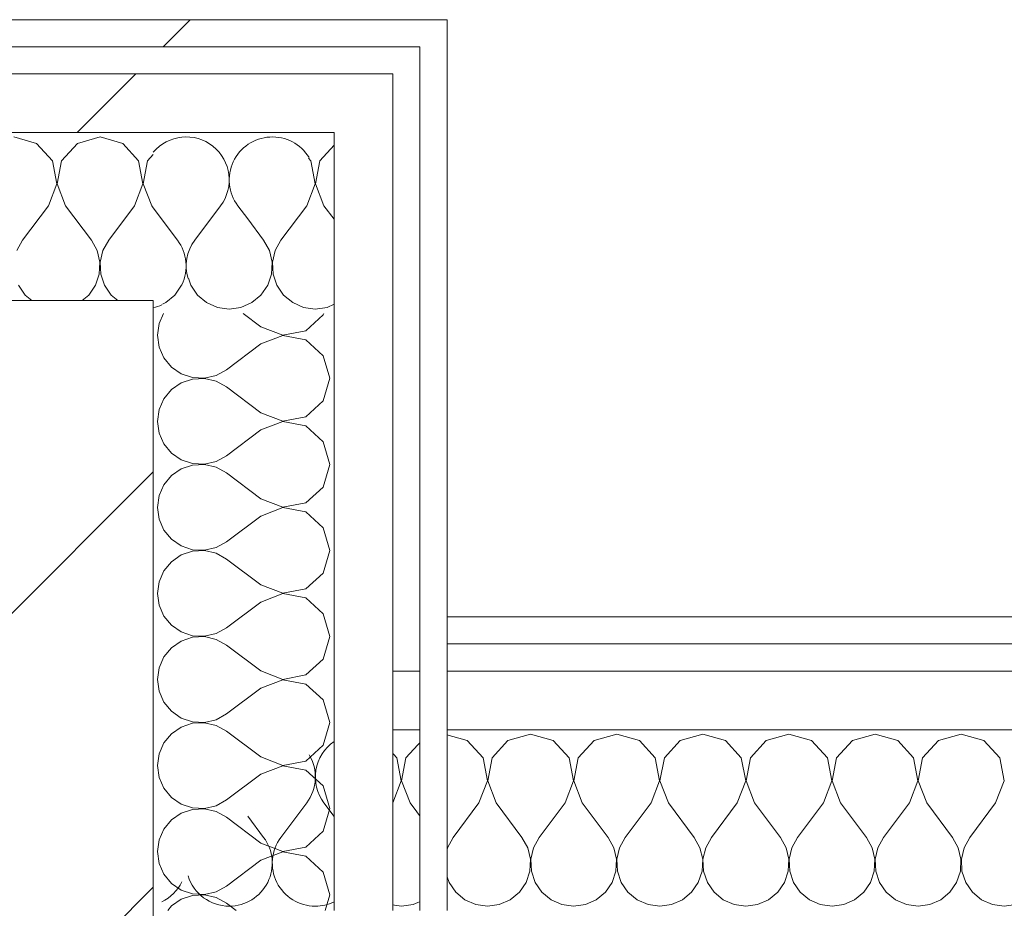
# Model space of a CAD drawing. Header units: millimetres. Extents: x -40968 to 77376, y -17881 to 4746.
# Tile 96 of 256: x -12065 to -11848, y -1193 to -997. Entities that reach past the tile are written whole.
import ezdxf

# ---------------------------------------------------------------- set-up
doc = ezdxf.new("R2010")
doc.units = ezdxf.units.MM
doc.header["$MEASUREMENT"] = 0
doc.linetypes.add('Wipeout_Contour', pattern=[1000, 0, -1000])
doc.layers.add('10_ESTR_Pilars', color=7, linetype='Continuous')
doc.layers.add('Nuevo_08_E_Envans secs', color=7, linetype='Continuous')
for name, color, linetype, lineweight in [('10_ESTR_Pilars_Pluma_Nº__28', 7, 'Continuous', 20), ('10_ESTR_Pilars_Pluma_Nº__42', 8, 'Continuous', 25), ('Nuevo_08_E_Envans secs_Pluma_Nº__1', 7, 'Continuous', 5)]:
    doc.layers.add(name, color=color, linetype=linetype, lineweight=lineweight)
for name, color, linetype, lineweight, true_color in [('Nuevo_08_E_Envans secs_Pluma_Nº__102', 7, 'Continuous', 5, 0xcccccc), ('Nuevo_08_E_Envans secs_Pluma_Nº__171', 171, 'Continuous', 13, 0xaaaaff), ('Nuevo_08_E_Envans secs_Pluma_Nº__177', 7, 'Continuous', 15, 0xf7e046)]:
    doc.layers.add(name, color=color, linetype=linetype, lineweight=lineweight, true_color=true_color)
pattern_1 = [(45, (0, 0), (-183.848, 183.848), [195, -65]), (45, (7e-14, 183.85), (-183.848, 183.848), [195, -65])]

# ---------------------------------------------------------------- blocks, each defined once
blk = doc.blocks.new('*X235')
at = {"layer": 'Nuevo_08_E_Envans secs_Pluma_Nº__102', "color": 254, "linetype": 'Continuous', "lineweight": 5, "true_color": 0xcccccc}
for p, q in [((-11995.86, -1024.59), (-11998.99, -1028.02)), ((-12001.01, -1028.02), (-12001.52, -1027.46)), ((-12000.04, -1033.14), (-12001.01, -1028.02)), ((-11998.99, -1028.02), (-11999.96, -1033.14)), ((-12001.9, -1038), (-12000.04, -1033.14)), ((-11999.96, -1033.14), (-11998.1, -1038)), ((-12001.9, -1038), (-12007.62, -1045.61)), ((-11998.1, -1038), (-11995.86, -1040.98)), ((-12014.96, -1040.91), (-12011.43, -1045.61)), ((-12010.16, -1047.91), (-12011.43, -1045.61)), ((-12007.62, -1045.61), (-12008.89, -1047.91)), ((-12009.56, -1050.47), (-12010.16, -1047.91)), ((-12008.89, -1047.91), (-12009.49, -1050.47)), ((-12009.69, -1053.1), (-12009.56, -1050.47)), ((-12009.49, -1050.47), (-12009.36, -1053.1)), ((-12028.09, -1054.04), (-12027.57, -1055.59)), ((-12010.53, -1055.59), (-12009.69, -1053.1)), ((-12009.36, -1053.1), (-12008.52, -1055.59)), ((-12031.06, -1057.75), (-12029.58, -1055.59)), ((-12029.58, -1055.59), (-12029.54, -1055.49)), ((-12027.57, -1055.59), (-12026.08, -1057.75)), ((-12012.02, -1057.75), (-12010.53, -1055.59)), ((-12008.52, -1055.59), (-12007.03, -1057.75)), ((-12033.09, -1059.43), (-12031.06, -1057.75)), ((-12026.08, -1057.75), (-12024.05, -1059.43)), ((-12014.04, -1059.43), (-12012.02, -1057.75)), ((-12007.03, -1057.75), (-12005.01, -1059.43)), ((-12033.8, -1059.74), (-12033.09, -1059.43)), ((-12024.05, -1059.43), (-12021.65, -1060.49)), ((-12021.65, -1060.49), (-12019.05, -1060.85)), ((-12019.05, -1060.85), (-12016.45, -1060.49)), ((-12016.45, -1060.49), (-12014.04, -1059.43)), ((-12005.01, -1059.43), (-12002.6, -1060.49)), ((-12002.6, -1060.49), (-12000, -1060.85)), ((-12000, -1060.85), (-11997.4, -1060.49)), ((-11997.4, -1060.49), (-11995.86, -1059.81))]:
    blk.add_line(p, q, dxfattribs=at)
blk = doc.blocks.new('*X236')
at = {"layer": 'Nuevo_08_E_Envans secs_Pluma_Nº__102', "color": 254, "linetype": 'Continuous', "lineweight": 5, "true_color": 0xcccccc}
for p, q in [((-12035.86, -1038.44), (-12030.48, -1045.61)), ((-12020.95, -1038), (-12026.67, -1045.61)), ((-12017.14, -1038), (-12014.96, -1040.91))]:
    blk.add_line(p, q, dxfattribs=at)
for centre, start, end in [((-12028.57, -1032.28), 323.1301, 139.9298), ((-12009.52, -1032.28), 31.3082, 216.8699), ((-12038.1, -1051.33), 334.2991, 36.8699), ((-12019.05, -1051.33), 143.1301, 196.9392), ((-12038.1, -1051.33), 283.5765, 295.7009)]:
    blk.add_arc(centre, 9.52, start, end, dxfattribs=at)
blk = doc.blocks.new('*X237')
at = {"layer": 'Nuevo_08_E_Envans secs_Pluma_Nº__102', "color": 254, "linetype": 'Continuous', "lineweight": 5, "true_color": 0xcccccc}
for p, q in [((-12061.66, -1024.18), (-12066.67, -1022.76)), ((-12047.62, -1022.76), (-12052.63, -1024.18)), ((-12042.61, -1024.18), (-12047.62, -1022.76)), ((-12058.15, -1028.02), (-12061.66, -1024.18)), ((-12052.63, -1024.18), (-12056.14, -1028.02)), ((-12039.1, -1028.02), (-12042.61, -1024.18)), ((-12035.86, -1026.68), (-12037.09, -1028.02)), ((-12057.18, -1033.14), (-12058.15, -1028.02)), ((-12056.14, -1028.02), (-12057.1, -1033.14)), ((-12038.13, -1033.14), (-12039.1, -1028.02)), ((-12037.09, -1028.02), (-12038.06, -1033.14)), ((-12059.05, -1038), (-12057.18, -1033.14)), ((-12057.1, -1033.14), (-12055.24, -1038)), ((-12040, -1038), (-12038.13, -1033.14)), ((-12038.06, -1033.14), (-12036.19, -1038)), ((-12059.05, -1038), (-12064.76, -1045.61)), ((-12055.24, -1038), (-12049.52, -1045.61)), ((-12040, -1038), (-12045.71, -1045.61)), ((-12036.19, -1038), (-12035.86, -1038.44)), ((-12064.76, -1045.61), (-12066.03, -1047.91)), ((-12048.25, -1047.91), (-12049.52, -1045.61)), ((-12045.71, -1045.61), (-12046.99, -1047.91)), ((-12047.66, -1050.47), (-12048.25, -1047.91)), ((-12046.99, -1047.91), (-12047.58, -1050.47)), ((-12047.78, -1053.1), (-12047.66, -1050.47)), ((-12047.58, -1050.47), (-12047.45, -1053.1)), ((-12048.62, -1055.59), (-12047.78, -1053.1)), ((-12047.45, -1053.1), (-12046.61, -1055.59)), ((-12065.66, -1055.59), (-12064.17, -1057.75)), ((-12050.11, -1057.75), (-12048.62, -1055.59)), ((-12046.61, -1055.59), (-12045.13, -1057.75)), ((-12064.17, -1057.75), (-12062.7, -1058.98)), ((-12051.59, -1058.98), (-12050.11, -1057.75)), ((-12045.13, -1057.75), (-12043.65, -1058.98))]:
    blk.add_line(p, q, dxfattribs=at)
blk = doc.blocks.new('Muro_93_5', base_point=(-12035.86, -1061.81))
at = {"layer": 'Nuevo_08_E_Envans secs', "color": 7, "lineweight": 20}
blk.add_blockref('*X235', (0, 0), dxfattribs=at)
at = {"color": 254, "linetype": 'Wipeout_Contour', "lineweight": 0, "ltscale": 36044.386179}
blk.add_wipeout([(-11976.86, -1002.81), (-11970.86, -1002.81), (-11970.86, -996.81)], dxfattribs=at).dxf.layer = 'Nuevo_08_E_Envans secs'
at = {"color": 254, "linetype": 'Wipeout_Contour', "lineweight": 0, "ltscale": 36091.43503}
blk.add_wipeout([(-11995.86, -1021.81), (-11982.86, -1021.81), (-11982.86, -1008.81)], dxfattribs=at).dxf.layer = 'Nuevo_08_E_Envans secs'
at = {"layer": 'Nuevo_08_E_Envans secs_Pluma_Nº__171', "linetype": 'Continuous', "lineweight": 13, "true_color": 0xaaaaff}
h = blk.add_hatch(dxfattribs=at)
h.set_pattern_fill('Panellat_HPL_0005', color=161, style=0, pattern_type=2)
h.set_pattern_definition(pattern_1)
h.paths.add_polyline_path([(-11976.86, -1002.81), (-11970.86, -1002.81), (-11970.86, -996.81)])
at = {"layer": 'Nuevo_08_E_Envans secs_Pluma_Nº__177', "linetype": 'Continuous', "lineweight": 15, "true_color": 0xf7e046}
h = blk.add_hatch(dxfattribs=at)
h.set_pattern_fill('Panellat_HPL_0005', color=53, style=0, pattern_type=2)
h.set_pattern_definition(pattern_1)
h.paths.add_polyline_path([(-11995.86, -1021.81), (-11982.86, -1021.81), (-11982.86, -1008.81)])
at = {"color": 254, "linetype": 'Wipeout_Contour', "lineweight": 0, "ltscale": 36048.786373}
blk.add_wipeout([(-11976.86, -1002.81), (-11970.86, -996.81), (-11976.86, -996.81)], dxfattribs=at).dxf.layer = 'Nuevo_08_E_Envans secs'
at = {"color": 254, "linetype": 'Wipeout_Contour', "lineweight": 0, "ltscale": 36102.210885}
blk.add_wipeout([(-11995.86, -1021.81), (-11982.86, -1008.81), (-11995.86, -1008.81)], dxfattribs=at).dxf.layer = 'Nuevo_08_E_Envans secs'
at = {"layer": 'Nuevo_08_E_Envans secs_Pluma_Nº__171', "linetype": 'Continuous', "lineweight": 13, "true_color": 0xaaaaff}
h = blk.add_hatch(dxfattribs=at)
h.set_pattern_fill('Panellat_HPL_0005', color=161, style=0, pattern_type=2)
h.set_pattern_definition(pattern_1)
h.paths.add_polyline_path([(-11976.86, -1002.81), (-11970.86, -996.81), (-11976.86, -996.81)])
at = {"layer": 'Nuevo_08_E_Envans secs_Pluma_Nº__177', "linetype": 'Continuous', "lineweight": 15, "true_color": 0xf7e046}
h = blk.add_hatch(dxfattribs=at)
h.set_pattern_fill('Panellat_HPL_0005', color=53, style=0, pattern_type=2)
h.set_pattern_definition(pattern_1)
h.paths.add_polyline_path([(-11995.86, -1021.81), (-11982.86, -1008.81), (-11995.86, -1008.81)])
at = {"layer": 'Nuevo_08_E_Envans secs_Pluma_Nº__1', "color": 7, "linetype": 'Continuous', "lineweight": 5}
blk.add_line((-11982.86, -1021.81), (-11982.86, -1008.81), dxfattribs=at)
at = {"layer": 'Nuevo_08_E_Envans secs_Pluma_Nº__1', "color": 7, "linetype": 'Continuous', "lineweight": 5, "flags": 128}
blk.add_lwpolyline([(-11970.86, -996.81), (-11970.86, -1002.81)], dxfattribs=at)
at = {"color": 254, "linetype": 'Wipeout_Contour', "lineweight": 0, "ltscale": 48683.954839}
blk.add_wipeout([(-12282.84, -1002.81), (-11976.86, -1002.81), (-11976.86, -996.81), (-12282.84, -996.81)], dxfattribs=at).dxf.layer = 'Nuevo_08_E_Envans secs'
at = {"color": 254, "linetype": 'Wipeout_Contour', "lineweight": 0, "ltscale": 48750.876241}
blk.add_wipeout([(-12294.84, -1021.81), (-11995.86, -1021.81), (-11995.86, -1008.81), (-12294.84, -1008.81)], dxfattribs=at).dxf.layer = 'Nuevo_08_E_Envans secs'
at = {"layer": 'Nuevo_08_E_Envans secs_Pluma_Nº__171', "linetype": 'Continuous', "lineweight": 13, "true_color": 0xaaaaff}
h = blk.add_hatch(dxfattribs=at)
h.set_pattern_fill('Panellat_HPL_0005', color=161, style=0, pattern_type=2)
h.set_pattern_definition(pattern_1)
h.paths.add_polyline_path([(-12282.84, -1002.81), (-11976.86, -1002.81), (-11976.86, -996.81), (-12282.84, -996.81)])
at = {"layer": 'Nuevo_08_E_Envans secs_Pluma_Nº__177', "linetype": 'Continuous', "lineweight": 15, "true_color": 0xf7e046}
h = blk.add_hatch(dxfattribs=at)
h.set_pattern_fill('Panellat_HPL_0005', color=53, style=0, pattern_type=2)
h.set_pattern_definition(pattern_1)
h.paths.add_polyline_path([(-12294.84, -1021.81), (-11995.86, -1021.81), (-11995.86, -1008.81), (-12294.84, -1008.81)])
at = {"layer": 'Nuevo_08_E_Envans secs_Pluma_Nº__1', "color": 7, "linetype": 'Continuous', "lineweight": 5}
for p, q in [((-11982.86, -1002.81), (-12288.84, -1002.81)), ((-11976.86, -1002.81), (-11982.86, -1002.81)), ((-11976.86, -1008.81), (-11976.86, -1002.81)), ((-11995.86, -1008.81), (-12294.84, -1008.81)), ((-11982.86, -1008.81), (-11995.86, -1008.81)), ((-12035.86, -1021.81), (-12307.84, -1021.81)), ((-11995.86, -1021.81), (-12035.86, -1021.81)), ((-11995.86, -1061.81), (-11995.86, -1021.81))]:
    blk.add_line(p, q, dxfattribs=at)
at = {"layer": 'Nuevo_08_E_Envans secs_Pluma_Nº__1', "color": 7, "linetype": 'Continuous', "lineweight": 5, "flags": 128}
blk.add_lwpolyline([(-11970.86, -996.81), (-12282.84, -996.81)], dxfattribs=at)
at = {"layer": 'Nuevo_08_E_Envans secs', "color": 7, "lineweight": 20}
for name in ['*X237', '*X236']:
    blk.add_blockref(name, (0, 0), dxfattribs=at)
blk = doc.blocks.new('*X241')
at = {"layer": 'Nuevo_08_E_Envans secs_Pluma_Nº__102', "color": 254, "linetype": 'Continuous', "lineweight": 5, "true_color": 0xcccccc}
for p, q in [((-11995.48, -1156.35), (-11995.86, -1156.76)), ((-11990.48, -1154.93), (-11995.48, -1156.35)), ((-11985.47, -1156.35), (-11990.48, -1154.93)), ((-11981.96, -1160.19), (-11985.47, -1156.35)), ((-11976.44, -1156.35), (-11979.95, -1160.19)), ((-11971.43, -1154.93), (-11976.44, -1156.35)), ((-11966.42, -1156.35), (-11971.43, -1154.93)), ((-11962.91, -1160.19), (-11966.42, -1156.35)), ((-11957.39, -1156.35), (-11960.9, -1160.19)), ((-11952.38, -1154.93), (-11957.39, -1156.35)), ((-11947.37, -1156.35), (-11952.38, -1154.93)), ((-11943.86, -1160.19), (-11947.37, -1156.35)), ((-11938.34, -1156.35), (-11941.85, -1160.19)), ((-11933.33, -1154.93), (-11938.34, -1156.35)), ((-11928.33, -1156.35), (-11933.33, -1154.93)), ((-11924.81, -1160.19), (-11928.33, -1156.35)), ((-11919.29, -1156.35), (-11922.8, -1160.19)), ((-11914.29, -1154.93), (-11919.29, -1156.35)), ((-11909.28, -1156.35), (-11914.29, -1154.93)), ((-11905.77, -1160.19), (-11909.28, -1156.35)), ((-11900.25, -1156.35), (-11903.76, -1160.19)), ((-11895.24, -1154.93), (-11900.25, -1156.35)), ((-11890.23, -1156.35), (-11895.24, -1154.93)), ((-11886.72, -1160.19), (-11890.23, -1156.35)), ((-11881.2, -1156.35), (-11884.71, -1160.19)), ((-11876.19, -1154.93), (-11881.2, -1156.35)), ((-11871.18, -1156.35), (-11876.19, -1154.93)), ((-11867.67, -1160.19), (-11871.18, -1156.35)), ((-11862.15, -1156.35), (-11865.66, -1160.19)), ((-11857.14, -1154.93), (-11862.15, -1156.35)), ((-11852.14, -1156.35), (-11857.14, -1154.93)), ((-11848.62, -1160.19), (-11852.14, -1156.35)), ((-11980.99, -1165.31), (-11981.96, -1160.19)), ((-11979.95, -1160.19), (-11980.91, -1165.31)), ((-11961.94, -1165.31), (-11962.91, -1160.19)), ((-11960.9, -1160.19), (-11961.87, -1165.31)), ((-11942.9, -1165.31), (-11943.86, -1160.19)), ((-11941.85, -1160.19), (-11942.82, -1165.31)), ((-11923.85, -1165.31), (-11924.81, -1160.19)), ((-11922.8, -1160.19), (-11923.77, -1165.31)), ((-11904.8, -1165.31), (-11905.77, -1160.19)), ((-11903.76, -1160.19), (-11904.72, -1165.31)), ((-11885.75, -1165.31), (-11886.72, -1160.19)), ((-11884.71, -1160.19), (-11885.68, -1165.31)), ((-11866.71, -1165.31), (-11867.67, -1160.19)), ((-11865.66, -1160.19), (-11866.63, -1165.31)), ((-11847.66, -1165.31), (-11848.62, -1160.19)), ((-11982.86, -1170.17), (-11980.99, -1165.31)), ((-11980.91, -1165.31), (-11979.05, -1170.17)), ((-11963.81, -1170.17), (-11961.94, -1165.31)), ((-11961.87, -1165.31), (-11960, -1170.17)), ((-11944.76, -1170.17), (-11942.9, -1165.31)), ((-11942.82, -1165.31), (-11940.95, -1170.17)), ((-11925.71, -1170.17), (-11923.85, -1165.31)), ((-11923.77, -1165.31), (-11921.9, -1170.17)), ((-11906.67, -1170.17), (-11904.8, -1165.31)), ((-11904.72, -1165.31), (-11902.86, -1170.17)), ((-11887.62, -1170.17), (-11885.75, -1165.31)), ((-11885.68, -1165.31), (-11883.81, -1170.17)), ((-11868.57, -1170.17), (-11866.71, -1165.31)), ((-11866.63, -1165.31), (-11864.76, -1170.17)), ((-11849.52, -1170.17), (-11847.66, -1165.31)), ((-11982.86, -1170.17), (-11988.57, -1177.79)), ((-11979.05, -1170.17), (-11973.33, -1177.79)), ((-11963.81, -1170.17), (-11969.52, -1177.79)), ((-11960, -1170.17), (-11954.29, -1177.79)), ((-11944.76, -1170.17), (-11950.48, -1177.79)), ((-11940.95, -1170.17), (-11935.24, -1177.79)), ((-11925.71, -1170.17), (-11931.43, -1177.79)), ((-11921.9, -1170.17), (-11916.19, -1177.79)), ((-11906.67, -1170.17), (-11912.38, -1177.79)), ((-11902.86, -1170.17), (-11897.14, -1177.79)), ((-11887.62, -1170.17), (-11893.33, -1177.79)), ((-11883.81, -1170.17), (-11878.1, -1177.79)), ((-11868.57, -1170.17), (-11874.29, -1177.79)), ((-11864.76, -1170.17), (-11859.05, -1177.79)), ((-11849.52, -1170.17), (-11855.24, -1177.79)), ((-11995.86, -1173.15), (-11992.38, -1177.79)), ((-11991.11, -1180.08), (-11992.38, -1177.79)), ((-11988.57, -1177.79), (-11989.84, -1180.08)), ((-11972.06, -1180.08), (-11973.33, -1177.79)), ((-11969.52, -1177.79), (-11970.8, -1180.08)), ((-11953.01, -1180.08), (-11954.29, -1177.79)), ((-11950.48, -1177.79), (-11951.75, -1180.08)), ((-11933.97, -1180.08), (-11935.24, -1177.79)), ((-11931.43, -1177.79), (-11932.7, -1180.08)), ((-11914.92, -1180.08), (-11916.19, -1177.79)), ((-11912.38, -1177.79), (-11913.65, -1180.08)), ((-11895.87, -1180.08), (-11897.14, -1177.79)), ((-11893.33, -1177.79), (-11894.6, -1180.08)), ((-11876.82, -1180.08), (-11878.1, -1177.79)), ((-11874.29, -1177.79), (-11875.56, -1180.08)), ((-11857.78, -1180.08), (-11859.05, -1177.79)), ((-11855.24, -1177.79), (-11856.51, -1180.08)), ((-11990.51, -1182.64), (-11991.11, -1180.08)), ((-11989.84, -1180.08), (-11990.44, -1182.64)), ((-11971.47, -1182.64), (-11972.06, -1180.08)), ((-11970.8, -1180.08), (-11971.39, -1182.64)), ((-11952.42, -1182.64), (-11953.01, -1180.08)), ((-11951.75, -1180.08), (-11952.34, -1182.64)), ((-11933.37, -1182.64), (-11933.97, -1180.08)), ((-11932.7, -1180.08), (-11933.29, -1182.64)), ((-11914.32, -1182.64), (-11914.92, -1180.08)), ((-11913.65, -1180.08), (-11914.25, -1182.64)), ((-11895.28, -1182.64), (-11895.87, -1180.08)), ((-11894.6, -1180.08), (-11895.2, -1182.64)), ((-11876.23, -1182.64), (-11876.82, -1180.08)), ((-11875.56, -1180.08), (-11876.15, -1182.64)), ((-11857.18, -1182.64), (-11857.78, -1180.08)), ((-11856.51, -1180.08), (-11857.1, -1182.64)), ((-11990.64, -1185.27), (-11990.51, -1182.64)), ((-11990.44, -1182.64), (-11990.31, -1185.27)), ((-11971.59, -1185.27), (-11971.47, -1182.64)), ((-11971.39, -1182.64), (-11971.26, -1185.27)), ((-11952.55, -1185.27), (-11952.42, -1182.64)), ((-11952.34, -1182.64), (-11952.22, -1185.27)), ((-11933.5, -1185.27), (-11933.37, -1182.64)), ((-11933.29, -1182.64), (-11933.17, -1185.27)), ((-11914.45, -1185.27), (-11914.32, -1182.64)), ((-11914.25, -1182.64), (-11914.12, -1185.27)), ((-11895.4, -1185.27), (-11895.28, -1182.64)), ((-11895.2, -1182.64), (-11895.07, -1185.27)), ((-11876.36, -1185.27), (-11876.23, -1182.64)), ((-11876.15, -1182.64), (-11876.02, -1185.27)), ((-11857.31, -1185.27), (-11857.18, -1182.64)), ((-11857.1, -1182.64), (-11856.98, -1185.27)), ((-11991.48, -1187.76), (-11990.64, -1185.27)), ((-11990.31, -1185.27), (-11989.47, -1187.76)), ((-11972.43, -1187.76), (-11971.59, -1185.27)), ((-11971.26, -1185.27), (-11970.42, -1187.76)), ((-11953.39, -1187.76), (-11952.55, -1185.27)), ((-11952.22, -1185.27), (-11951.38, -1187.76)), ((-11934.34, -1187.76), (-11933.5, -1185.27)), ((-11933.17, -1185.27), (-11932.33, -1187.76)), ((-11915.29, -1187.76), (-11914.45, -1185.27)), ((-11914.12, -1185.27), (-11913.28, -1187.76)), ((-11896.24, -1187.76), (-11895.4, -1185.27)), ((-11895.07, -1185.27), (-11894.23, -1187.76)), ((-11877.2, -1187.76), (-11876.36, -1185.27)), ((-11876.02, -1185.27), (-11875.19, -1187.76)), ((-11858.15, -1187.76), (-11857.31, -1185.27)), ((-11856.98, -1185.27), (-11856.14, -1187.76)), ((-11992.97, -1189.92), (-11991.48, -1187.76)), ((-11989.47, -1187.76), (-11987.98, -1189.92)), ((-11973.92, -1189.92), (-11972.43, -1187.76)), ((-11970.42, -1187.76), (-11968.94, -1189.92)), ((-11954.87, -1189.92), (-11953.39, -1187.76)), ((-11951.38, -1187.76), (-11949.89, -1189.92)), ((-11935.83, -1189.92), (-11934.34, -1187.76)), ((-11932.33, -1187.76), (-11930.84, -1189.92)), ((-11916.78, -1189.92), (-11915.29, -1187.76)), ((-11913.28, -1187.76), (-11911.79, -1189.92)), ((-11897.73, -1189.92), (-11896.24, -1187.76)), ((-11894.23, -1187.76), (-11892.74, -1189.92)), ((-11878.68, -1189.92), (-11877.2, -1187.76)), ((-11875.19, -1187.76), (-11873.7, -1189.92)), ((-11859.64, -1189.92), (-11858.15, -1187.76)), ((-11856.14, -1187.76), (-11854.65, -1189.92)), ((-11994.99, -1191.6), (-11992.97, -1189.92)), ((-11987.98, -1189.92), (-11985.96, -1191.6)), ((-11975.95, -1191.6), (-11973.92, -1189.92)), ((-11968.94, -1189.92), (-11966.91, -1191.6)), ((-11956.9, -1191.6), (-11954.87, -1189.92)), ((-11949.89, -1189.92), (-11947.86, -1191.6)), ((-11937.85, -1191.6), (-11935.83, -1189.92)), ((-11930.84, -1189.92), (-11928.82, -1191.6)), ((-11918.8, -1191.6), (-11916.78, -1189.92)), ((-11911.79, -1189.92), (-11909.77, -1191.6)), ((-11899.75, -1191.6), (-11897.73, -1189.92)), ((-11892.74, -1189.92), (-11890.72, -1191.6)), ((-11880.71, -1191.6), (-11878.68, -1189.92)), ((-11873.7, -1189.92), (-11871.67, -1191.6)), ((-11861.66, -1191.6), (-11859.64, -1189.92)), ((-11854.65, -1189.92), (-11852.63, -1191.6)), ((-11995.86, -1191.98), (-11994.99, -1191.6)), ((-11985.96, -1191.6), (-11983.55, -1192.66)), ((-11983.55, -1192.66), (-11980.95, -1193.02)), ((-11980.95, -1193.02), (-11978.35, -1192.66)), ((-11978.35, -1192.66), (-11975.95, -1191.6)), ((-11966.91, -1191.6), (-11964.51, -1192.66)), ((-11964.51, -1192.66), (-11961.9, -1193.02)), ((-11961.9, -1193.02), (-11959.3, -1192.66)), ((-11959.3, -1192.66), (-11956.9, -1191.6)), ((-11947.86, -1191.6), (-11945.46, -1192.66)), ((-11945.46, -1192.66), (-11942.86, -1193.02)), ((-11942.86, -1193.02), (-11940.25, -1192.66)), ((-11940.25, -1192.66), (-11937.85, -1191.6)), ((-11928.82, -1191.6), (-11926.41, -1192.66)), ((-11926.41, -1192.66), (-11923.81, -1193.02)), ((-11923.81, -1193.02), (-11921.21, -1192.66)), ((-11921.21, -1192.66), (-11918.8, -1191.6)), ((-11909.77, -1191.6), (-11907.36, -1192.66)), ((-11907.36, -1192.66), (-11904.76, -1193.02)), ((-11904.76, -1193.02), (-11902.16, -1192.66)), ((-11902.16, -1192.66), (-11899.75, -1191.6)), ((-11890.72, -1191.6), (-11888.32, -1192.66)), ((-11888.32, -1192.66), (-11885.71, -1193.02)), ((-11885.71, -1193.02), (-11883.11, -1192.66)), ((-11883.11, -1192.66), (-11880.71, -1191.6)), ((-11871.67, -1191.6), (-11869.27, -1192.66)), ((-11869.27, -1192.66), (-11866.67, -1193.02)), ((-11866.67, -1193.02), (-11864.06, -1192.66)), ((-11864.06, -1192.66), (-11861.66, -1191.6)), ((-11852.63, -1191.6), (-11850.22, -1192.66)), ((-11850.22, -1192.66), (-11847.62, -1193.02)), ((-11847.62, -1193.02), (-11845.02, -1192.66))]:
    blk.add_line(p, q, dxfattribs=at)
blk = doc.blocks.new('*X242')
at = {"layer": 'Nuevo_08_E_Envans secs_Pluma_Nº__102', "color": 254, "linetype": 'Continuous', "lineweight": 5, "true_color": 0xcccccc}
for p, q in [((-12001.9, -1170.17), (-12007.62, -1177.79)), ((-11998.1, -1170.17), (-11995.86, -1173.15)), ((-12014.96, -1173.08), (-12011.43, -1177.79))]:
    blk.add_line(p, q, dxfattribs=at)
for centre, start, end in [((-11990.48, -1164.45), 124.4201, 216.8699), ((-12009.52, -1164.45), 323.1301, 31.3082), ((-12019.05, -1183.5), 270, 36.8699), ((-12000, -1183.5), 143.1301, 270), ((-12019.05, -1183.5), 196.9392, 270), ((-12038.1, -1183.5), 295.7009, 334.2991), ((-12000, -1183.5), 270, 295.769)]:
    blk.add_arc(centre, 9.52, start, end, dxfattribs=at)
blk = doc.blocks.new('Muro_94_5', base_point=(-8781.93, -1193.98))
at = {"layer": 'Nuevo_08_E_Envans secs', "color": 7, "lineweight": 20}
blk.add_blockref('*X242', (0, 0), dxfattribs=at)
at = {"color": 254, "linetype": 'Wipeout_Contour', "lineweight": 0, "ltscale": 41757.661054}
blk.add_wipeout([(-11970.86, -1134.98), (-8781.93, -1134.98), (-8781.93, -1128.98), (-11970.86, -1128.98)], dxfattribs=at).dxf.layer = 'Nuevo_08_E_Envans secs'
at = {"color": 254, "linetype": 'Wipeout_Contour', "lineweight": 0, "ltscale": 41788.485381}
blk.add_wipeout([(-11982.86, -1153.98), (-8781.93, -1153.98), (-8781.93, -1140.98), (-11982.86, -1140.98)], dxfattribs=at).dxf.layer = 'Nuevo_08_E_Envans secs'
at = {"layer": 'Nuevo_08_E_Envans secs_Pluma_Nº__171', "linetype": 'Continuous', "lineweight": 13, "true_color": 0xaaaaff}
h = blk.add_hatch(dxfattribs=at)
h.set_pattern_fill('Panellat_HPL_0005', color=161, style=0, pattern_type=2)
h.set_pattern_definition(pattern_1)
h.paths.add_polyline_path([(-11970.86, -1134.98), (-8781.93, -1134.98), (-8781.93, -1128.98), (-11970.86, -1128.98)])
at = {"layer": 'Nuevo_08_E_Envans secs_Pluma_Nº__177', "linetype": 'Continuous', "lineweight": 15, "true_color": 0xf7e046}
h = blk.add_hatch(dxfattribs=at)
h.set_pattern_fill('Panellat_HPL_0005', color=53, style=0, pattern_type=2)
h.set_pattern_definition(pattern_1)
h.paths.add_polyline_path([(-11982.86, -1153.98), (-8781.93, -1153.98), (-8781.93, -1140.98), (-11982.86, -1140.98)])
at = {"color": 254, "linetype": 'Wipeout_Contour', "lineweight": 0, "ltscale": 36079.583962}
blk.add_wipeout([(-11970.86, -1128.98), (-11976.86, -1134.98), (-11970.86, -1134.98)], dxfattribs=at).dxf.layer = 'Nuevo_08_E_Envans secs'
at = {"color": 254, "linetype": 'Wipeout_Contour', "lineweight": 0, "ltscale": 36127.135706}
blk.add_wipeout([(-11982.86, -1140.98), (-11995.86, -1153.98), (-11982.86, -1153.98)], dxfattribs=at).dxf.layer = 'Nuevo_08_E_Envans secs'
at = {"layer": 'Nuevo_08_E_Envans secs_Pluma_Nº__171', "linetype": 'Continuous', "lineweight": 13, "true_color": 0xaaaaff}
h = blk.add_hatch(dxfattribs=at)
h.set_pattern_fill('Panellat_HPL_0005', color=161, style=0, pattern_type=2)
h.set_pattern_definition(pattern_1)
h.paths.add_polyline_path([(-11970.86, -1128.98), (-11976.86, -1134.98), (-11970.86, -1134.98)])
at = {"layer": 'Nuevo_08_E_Envans secs_Pluma_Nº__177', "linetype": 'Continuous', "lineweight": 15, "true_color": 0xf7e046}
h = blk.add_hatch(dxfattribs=at)
h.set_pattern_fill('Panellat_HPL_0005', color=53, style=0, pattern_type=2)
h.set_pattern_definition(pattern_1)
h.paths.add_polyline_path([(-11982.86, -1140.98), (-11995.86, -1153.98), (-11982.86, -1153.98)])
at = {"layer": 'Nuevo_08_E_Envans secs_Pluma_Nº__1', "color": 7, "linetype": 'Continuous', "lineweight": 5}
for p, q in [((-8781.93, -1134.98), (-11976.86, -1134.98)), ((-8781.93, -1140.98), (-11982.86, -1140.98)), ((-8781.93, -1153.98), (-11995.86, -1153.98))]:
    blk.add_line(p, q, dxfattribs=at)
at = {"layer": 'Nuevo_08_E_Envans secs_Pluma_Nº__1', "color": 7, "linetype": 'Continuous', "lineweight": 5, "flags": 128}
blk.add_lwpolyline([(-8781.93, -1128.98), (-11970.86, -1128.98)], dxfattribs=at)
at = {"layer": 'Nuevo_08_E_Envans secs', "color": 7, "lineweight": 20}
blk.add_blockref('*X241', (0, 0), dxfattribs=at)
blk = doc.blocks.new('*X246')
at = {"layer": 'Nuevo_08_E_Envans secs_Pluma_Nº__102', "color": 254, "linetype": 'Continuous', "lineweight": 5, "true_color": 0xcccccc}
for p, q in [((-12033.55, -1061.81), (-12034.54, -1064.06)), ((-12012.05, -1064.76), (-12015.99, -1061.81)), ((-12002.08, -1065.66), (-11998.23, -1062.15)), ((-11998.23, -1062.15), (-11998.14, -1061.81)), ((-12034.54, -1064.06), (-12034.91, -1066.67)), ((-12012.05, -1064.76), (-12007.19, -1066.63)), ((-12034.91, -1066.67), (-12034.54, -1069.27)), ((-12007.19, -1066.71), (-12012.05, -1068.57)), ((-12007.19, -1066.63), (-12002.08, -1065.66)), ((-12002.08, -1067.67), (-12007.19, -1066.71)), ((-12034.54, -1069.27), (-12033.48, -1071.67)), ((-12012.05, -1068.57), (-12019.67, -1074.29)), ((-11998.23, -1071.18), (-12002.08, -1067.67)), ((-11996.81, -1076.19), (-11998.23, -1071.18)), ((-12033.48, -1071.67), (-12031.81, -1073.7)), ((-12031.81, -1073.7), (-12029.64, -1075.19)), ((-12029.64, -1075.19), (-12027.15, -1076.02)), ((-12024.53, -1076.15), (-12021.97, -1075.56)), ((-12021.97, -1075.56), (-12019.67, -1074.29)), ((-12029.64, -1077.2), (-12031.81, -1078.68)), ((-12027.15, -1076.36), (-12029.64, -1077.2)), ((-12027.15, -1076.02), (-12024.53, -1076.15)), ((-12024.53, -1076.23), (-12027.15, -1076.36)), ((-12021.97, -1076.82), (-12024.53, -1076.23)), ((-12019.67, -1078.1), (-12021.97, -1076.82)), ((-11998.23, -1081.2), (-11996.81, -1076.19)), ((-12031.81, -1078.68), (-12033.48, -1080.71)), ((-12012.05, -1083.81), (-12019.67, -1078.1)), ((-12033.48, -1080.71), (-12034.54, -1083.11)), ((-12002.08, -1084.71), (-11998.23, -1081.2)), ((-12034.54, -1083.11), (-12034.91, -1085.71)), ((-12012.05, -1083.81), (-12007.19, -1085.68)), ((-12034.91, -1085.71), (-12034.54, -1088.32)), ((-12007.19, -1085.75), (-12012.05, -1087.62)), ((-12007.19, -1085.68), (-12002.08, -1084.71)), ((-12002.08, -1086.72), (-12007.19, -1085.75)), ((-11998.23, -1090.23), (-12002.08, -1086.72)), ((-12034.54, -1088.32), (-12033.48, -1090.72)), ((-12012.05, -1087.62), (-12019.67, -1093.33)), ((-12033.48, -1090.72), (-12031.81, -1092.74)), ((-11996.81, -1095.24), (-11998.23, -1090.23)), ((-12031.81, -1092.74), (-12029.64, -1094.23)), ((-12029.64, -1094.23), (-12027.15, -1095.07)), ((-12027.15, -1095.4), (-12029.64, -1096.24)), ((-12027.15, -1095.07), (-12024.53, -1095.2)), ((-12024.53, -1095.28), (-12027.15, -1095.4)), ((-12024.53, -1095.2), (-12021.97, -1094.6)), ((-12021.97, -1095.87), (-12024.53, -1095.28)), ((-12021.97, -1094.6), (-12019.67, -1093.33)), ((-11998.23, -1100.25), (-11996.81, -1095.24)), ((-12029.64, -1096.24), (-12031.81, -1097.73)), ((-12019.67, -1097.14), (-12021.97, -1095.87)), ((-12012.05, -1102.86), (-12019.67, -1097.14)), ((-12033.48, -1099.75), (-12034.54, -1102.16)), ((-12031.81, -1097.73), (-12033.48, -1099.75)), ((-12002.08, -1103.76), (-11998.23, -1100.25)), ((-12034.54, -1102.16), (-12034.91, -1104.76)), ((-12012.05, -1102.86), (-12007.19, -1104.72)), ((-12007.19, -1104.72), (-12002.08, -1103.76)), ((-12034.91, -1104.76), (-12034.54, -1107.36)), ((-12007.19, -1104.8), (-12012.05, -1106.67)), ((-12002.08, -1105.77), (-12007.19, -1104.8)), ((-11998.23, -1109.28), (-12002.08, -1105.77)), ((-12034.54, -1107.36), (-12033.48, -1109.77)), ((-12012.05, -1106.67), (-12019.67, -1112.38)), ((-12033.48, -1109.77), (-12031.81, -1111.79)), ((-11996.81, -1114.29), (-11998.23, -1109.28)), ((-12031.81, -1111.79), (-12029.64, -1113.28)), ((-12021.97, -1113.65), (-12019.67, -1112.38)), ((-12029.64, -1113.28), (-12027.15, -1114.12)), ((-12027.15, -1114.45), (-12029.64, -1115.29)), ((-12027.15, -1114.12), (-12024.53, -1114.25)), ((-12024.53, -1114.32), (-12027.15, -1114.45)), ((-12024.53, -1114.25), (-12021.97, -1113.65)), ((-12021.97, -1114.92), (-12024.53, -1114.32)), ((-12019.67, -1116.19), (-12021.97, -1114.92)), ((-11998.23, -1119.29), (-11996.81, -1114.29)), ((-12031.81, -1116.78), (-12033.48, -1118.8)), ((-12029.64, -1115.29), (-12031.81, -1116.78)), ((-12012.05, -1121.9), (-12019.67, -1116.19)), ((-12033.48, -1118.8), (-12034.54, -1121.21)), ((-12002.08, -1122.8), (-11998.23, -1119.29)), ((-12034.54, -1121.21), (-12034.91, -1123.81)), ((-12034.91, -1123.81), (-12034.54, -1126.41)), ((-12012.05, -1121.9), (-12007.19, -1123.77)), ((-12007.19, -1123.77), (-12002.08, -1122.8)), ((-12012.05, -1125.71), (-12019.67, -1131.43)), ((-12007.19, -1123.85), (-12012.05, -1125.71)), ((-12002.08, -1124.81), (-12007.19, -1123.85)), ((-11998.23, -1128.33), (-12002.08, -1124.81)), ((-12034.54, -1126.41), (-12033.48, -1128.82)), ((-12033.48, -1128.82), (-12031.81, -1130.84)), ((-11996.81, -1133.33), (-11998.23, -1128.33)), ((-12031.81, -1130.84), (-12029.64, -1132.33)), ((-12029.64, -1132.33), (-12027.15, -1133.17)), ((-12021.97, -1132.7), (-12019.67, -1131.43)), ((-12029.64, -1134.34), (-12031.81, -1135.83)), ((-12027.15, -1133.5), (-12029.64, -1134.34)), ((-12027.15, -1133.17), (-12024.53, -1133.29)), ((-12024.53, -1133.37), (-12027.15, -1133.5)), ((-12024.53, -1133.29), (-12021.97, -1132.7)), ((-12021.97, -1133.97), (-12024.53, -1133.37)), ((-12019.67, -1135.24), (-12021.97, -1133.97)), ((-11998.23, -1138.34), (-11996.81, -1133.33)), ((-12031.81, -1135.83), (-12033.48, -1137.85)), ((-12012.05, -1140.95), (-12019.67, -1135.24)), ((-12033.48, -1137.85), (-12034.54, -1140.25)), ((-12002.08, -1141.85), (-11998.23, -1138.34)), ((-12034.54, -1140.25), (-12034.91, -1142.86)), ((-12012.05, -1140.95), (-12007.19, -1142.82)), ((-12034.91, -1142.86), (-12034.54, -1145.46)), ((-12007.19, -1142.9), (-12012.05, -1144.76)), ((-12007.19, -1142.82), (-12002.08, -1141.85)), ((-12002.08, -1143.86), (-12007.19, -1142.9)), ((-12034.54, -1145.46), (-12033.48, -1147.86)), ((-12012.05, -1144.76), (-12019.67, -1150.48)), ((-11998.23, -1147.37), (-12002.08, -1143.86)), ((-11996.81, -1152.38), (-11998.23, -1147.37)), ((-12033.48, -1147.86), (-12031.81, -1149.89)), ((-12031.81, -1149.89), (-12029.64, -1151.38)), ((-12029.64, -1151.38), (-12027.15, -1152.22)), ((-12024.53, -1152.34), (-12021.97, -1151.75)), ((-12021.97, -1151.75), (-12019.67, -1150.48)), ((-12029.64, -1153.39), (-12031.81, -1154.87)), ((-12027.15, -1152.55), (-12029.64, -1153.39)), ((-12027.15, -1152.22), (-12024.53, -1152.34)), ((-12024.53, -1152.42), (-12027.15, -1152.55)), ((-12021.97, -1153.01), (-12024.53, -1152.42)), ((-12019.67, -1154.29), (-12021.97, -1153.01)), ((-12012.05, -1160), (-12019.67, -1154.29)), ((-11998.23, -1157.39), (-11996.81, -1152.38)), ((-12031.81, -1154.87), (-12033.48, -1156.9)), ((-12033.48, -1156.9), (-12034.54, -1159.3)), ((-12002.08, -1160.9), (-11998.23, -1157.39)), ((-12034.54, -1159.3), (-12034.91, -1161.9)), ((-12012.05, -1160), (-12007.19, -1161.87)), ((-12034.91, -1161.9), (-12034.54, -1164.51)), ((-12007.19, -1161.94), (-12012.05, -1163.81)), ((-12007.19, -1161.87), (-12002.08, -1160.9)), ((-12002.08, -1162.91), (-12007.19, -1161.94)), ((-11998.23, -1166.42), (-12002.08, -1162.91)), ((-12034.54, -1164.51), (-12033.48, -1166.91)), ((-12012.05, -1163.81), (-12019.67, -1169.52)), ((-12033.48, -1166.91), (-12031.81, -1168.94)), ((-11996.81, -1171.43), (-11998.23, -1166.42)), ((-12031.81, -1168.94), (-12029.64, -1170.42)), ((-12021.97, -1170.8), (-12019.67, -1169.52)), ((-12029.64, -1170.42), (-12027.15, -1171.26)), ((-12027.15, -1171.59), (-12029.64, -1172.43)), ((-12027.15, -1171.26), (-12024.53, -1171.39)), ((-12024.53, -1171.47), (-12027.15, -1171.59)), ((-12024.53, -1171.39), (-12021.97, -1170.8)), ((-12021.97, -1172.06), (-12024.53, -1171.47)), ((-11998.23, -1176.44), (-11996.81, -1171.43)), ((-12029.64, -1172.43), (-12031.81, -1173.92)), ((-12019.67, -1173.33), (-12021.97, -1172.06)), ((-12012.05, -1179.05), (-12019.67, -1173.33)), ((-12033.48, -1175.95), (-12034.54, -1178.35)), ((-12031.81, -1173.92), (-12033.48, -1175.95)), ((-12002.08, -1179.95), (-11998.23, -1176.44)), ((-12034.54, -1178.35), (-12034.91, -1180.95)), ((-12012.05, -1179.05), (-12007.19, -1180.91)), ((-12007.19, -1180.91), (-12002.08, -1179.95)), ((-12034.91, -1180.95), (-12034.54, -1183.55)), ((-12007.19, -1180.99), (-12012.05, -1182.86)), ((-12002.08, -1181.96), (-12007.19, -1180.99)), ((-11998.23, -1185.47), (-12002.08, -1181.96)), ((-12034.54, -1183.55), (-12033.48, -1185.96)), ((-12012.05, -1182.86), (-12019.67, -1188.57)), ((-12033.48, -1185.96), (-12031.81, -1187.98)), ((-11996.81, -1190.48), (-11998.23, -1185.47)), ((-12031.81, -1187.98), (-12029.64, -1189.47)), ((-12021.97, -1189.84), (-12019.67, -1188.57)), ((-12029.64, -1189.47), (-12027.15, -1190.31)), ((-12027.15, -1190.64), (-12029.64, -1191.48)), ((-12027.15, -1190.31), (-12024.53, -1190.44)), ((-12024.53, -1190.51), (-12027.15, -1190.64)), ((-12024.53, -1190.44), (-12021.97, -1189.84)), ((-12021.97, -1191.11), (-12024.53, -1190.51)), ((-12019.67, -1192.38), (-12021.97, -1191.11)), ((-11997.81, -1193.98), (-11996.81, -1190.48)), ((-12031.81, -1192.97), (-12032.64, -1193.98)), ((-12029.64, -1191.48), (-12031.81, -1192.97)), ((-12017.54, -1193.98), (-12019.67, -1192.38))]:
    blk.add_line(p, q, dxfattribs=at)
blk = doc.blocks.new('Muro_95_5', base_point=(-12035.86, -1193.98))
at = {"color": 254, "linetype": 'Wipeout_Contour', "lineweight": 0, "ltscale": 48098.03769}
blk.add_wipeout([(-11976.86, -1002.81), (-11976.86, -1193.98), (-11970.86, -1193.98), (-11970.86, -1002.81)], dxfattribs=at).dxf.layer = 'Nuevo_08_E_Envans secs'
at = {"color": 254, "linetype": 'Wipeout_Contour', "lineweight": 0, "ltscale": 48162.97413}
blk.add_wipeout([(-11995.86, -1021.81), (-11995.86, -1193.98), (-11982.86, -1193.98), (-11982.86, -1021.81)], dxfattribs=at).dxf.layer = 'Nuevo_08_E_Envans secs'
at = {"layer": 'Nuevo_08_E_Envans secs_Pluma_Nº__171', "linetype": 'Continuous', "lineweight": 13, "true_color": 0xaaaaff}
h = blk.add_hatch(dxfattribs=at)
h.set_pattern_fill('Panellat_HPL_0005', color=161, style=0, pattern_type=2)
h.set_pattern_definition(pattern_1)
h.paths.add_polyline_path([(-11976.86, -1002.81), (-11976.86, -1193.98), (-11970.86, -1193.98), (-11970.86, -1002.81)])
at = {"layer": 'Nuevo_08_E_Envans secs_Pluma_Nº__177', "linetype": 'Continuous', "lineweight": 15, "true_color": 0xf7e046}
h = blk.add_hatch(dxfattribs=at)
h.set_pattern_fill('Panellat_HPL_0005', color=53, style=0, pattern_type=2)
h.set_pattern_definition(pattern_1)
h.paths.add_polyline_path([(-11995.86, -1021.81), (-11995.86, -1193.98), (-11982.86, -1193.98), (-11982.86, -1021.81)])
at = {"layer": 'Nuevo_08_E_Envans secs_Pluma_Nº__1', "color": 7, "linetype": 'Continuous', "lineweight": 5}
for p, q in [((-11976.86, -1008.81), (-11976.86, -1002.81)), ((-11982.86, -1021.81), (-11982.86, -1008.81)), ((-11976.86, -1193.98), (-11976.86, -1008.81)), ((-11995.86, -1061.81), (-11995.86, -1021.81)), ((-11982.86, -1193.98), (-11982.86, -1021.81)), ((-11995.86, -1193.98), (-11995.86, -1061.81))]:
    blk.add_line(p, q, dxfattribs=at)
at = {"layer": 'Nuevo_08_E_Envans secs_Pluma_Nº__1', "color": 7, "linetype": 'Continuous', "lineweight": 5, "flags": 128}
blk.add_lwpolyline([(-11970.86, -1193.98), (-11970.86, -1002.81)], dxfattribs=at)
at = {"layer": 'Nuevo_08_E_Envans secs', "color": 7, "lineweight": 20}
blk.add_blockref('*X246', (0, 0), dxfattribs=at)
blk = doc.blocks.new('Pilar_4_5', base_point=(-12235.86, -1336.48))
at = {"color": 254, "linetype": 'Wipeout_Contour', "lineweight": 0, "ltscale": 49246.96781}
blk.add_wipeout([(-12435.86, -1613.98), (-12035.86, -1613.98), (-12035.86, -1058.98), (-12435.86, -1058.98)], dxfattribs=at).dxf.layer = '10_ESTR_Pilars'
at = {"layer": '10_ESTR_Pilars_Pluma_Nº__42', "linetype": 'Continuous', "lineweight": 25}
h = blk.add_hatch(dxfattribs=at)
h.set_pattern_fill('00_GCT_trama_45º_e1_400__01', color=8, style=0, pattern_type=2)
h.set_pattern_definition([(45, (0, 0), (-45.96194, 45.96194), [])])
h.paths.add_polyline_path([(-12435.86, -1613.98), (-12035.86, -1613.98), (-12035.86, -1058.98), (-12435.86, -1058.98)])
at = {"layer": '10_ESTR_Pilars_Pluma_Nº__28', "color": 7, "linetype": 'Continuous', "lineweight": 20, "flags": 128}
blk.add_lwpolyline([(-12435.86, -1613.98), (-12035.86, -1613.98), (-12035.86, -1058.98), (-12435.86, -1058.98)], close=True, dxfattribs=at)

msp = doc.modelspace()

# ---------------------------------------------------------------- block references
at = {"layer": 'Nuevo_08_E_Envans secs', "color": 7, "lineweight": 20}
for name, p in [('Muro_93_5', (-12035.86, -1061.81)), ('Muro_94_5', (-8781.93, -1193.98))]:
    msp.add_blockref(name, p, dxfattribs=at)

# ---------------------------------------------------------------- next in the draw order: block references
msp.add_blockref('Muro_95_5', (-12035.86, -1193.98), dxfattribs=at)

# ---------------------------------------------------------------- next in the draw order: block references
at = {"layer": '10_ESTR_Pilars', "color": 7, "lineweight": 20}
msp.add_blockref('Pilar_4_5', (-12235.86, -1336.48), dxfattribs=at)

doc.saveas('drawing.dxf')
